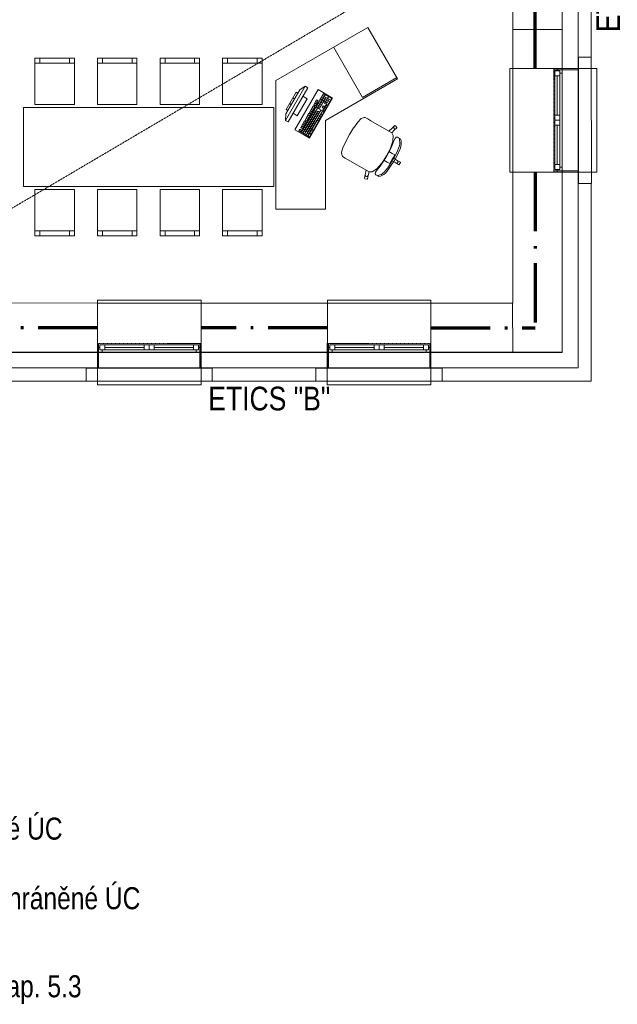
# Model space of a CAD drawing. Header units: millimetres. Extents: x -21032 to 287, y -6254 to 19135.
# Tile 6 of 12: x -5819 to 237, y -6254 to 3720. Entities that reach past the tile are written whole.
import ezdxf
from ezdxf.enums import TextEntityAlignment as Align

# ---------------------------------------------------------------- set-up
doc = ezdxf.new("R2010")
doc.units = ezdxf.units.MM
doc.header["$MEASUREMENT"] = 0
doc.set_wipeout_variables(frame=1)
for name, pattern in [('ACAD_ISO10W100', [18.5, 12, -3, 0.5, -3]), ('Wipeout_Contour', [1000, 0, -1000]), ('Čerchovaná M', [4.5, 2.5, -0.85, 0.3, -0.85]), ('Čerchovaná S', [3.5, 1.5, -0.85, 0.3, -0.85]), ('Čárkovaná M', [4.5, 2.5, -2])]:
    doc.linetypes.add(name, pattern=pattern)
for name, color, linetype, lineweight in [('7._2.NP (2)_2_2D prvky - obecné', 252, 'Continuous', 0), ('7._2.NP (2)_2_Konstrukce - nosné', 252, 'Continuous', 0), ('7._2.NP (2)_2_Nové_3D prvky fasada nove', 252, 'Continuous', 0), ('7._2.NP (2)_2_Nové_Interiér - nábytek', 252, 'Continuous', 0), ('7._2.NP (2)_2_Nové_Konstrukce - nosné', 252, 'Continuous', 0), ('7._2.NP (2)_2_Nové_Otvory – Okna', 252, 'Continuous', 0), ('7._2.NP (2)_2_Nové_Výplně - Povrchové', 252, 'Continuous', 0), ('7._2.NP (2)_2_Nové_VÝTAH VAR 1', 252, 'Continuous', 0), ('Pož_text', 1, 'Continuous', 35), ('Pož_úseky', 5, 'ACAD_ISO10W100', 70)]:
    doc.layers.add(name, color=color, linetype=linetype, lineweight=lineweight)
doc.styles.add('PBŘ popis', font='arial.ttf', dxfattribs={"width": 0.8})

msp = doc.modelspace()

# ---------------------------------------------------------------- linework, layer by layer
at = {"layer": '7._2.NP (2)_2_2D prvky - obecné', "linetype": 'Continuous'}
msp.add_line((-826.7, 849.7), (-821.9, 351.5), dxfattribs=at)
at = {"layer": '7._2.NP (2)_2_Konstrukce - nosné', "linetype": 'Continuous'}
for p, q in [((-521.7, 3619), (-821.7, 3619)), ((-471.7, 3619), (-521.7, 3619)), ((-321.7, 3619), (-471.7, 3619)), ((-371.7, 3226.7), (-821.7, 3226.7)), ((-321.7, 3226.7), (-371.7, 3226.7)), ((-371.7, 2176.7), (-821.7, 2176.7)), ((-321.7, 2176.7), (-371.7, 2176.7)), ((-5031.6, 399.8), (-5031.6, 849.8)), ((-2701.6, 399.8), (-2701.6, 849.8)), ((-5031.6, 349.8), (-5031.6, 399.8)), ((-2701.6, 349.8), (-2701.6, 399.8))]:
    msp.add_line(p, q, dxfattribs=at)
at = {"layer": '7._2.NP (2)_2_Konstrukce - nosné', "linetype": 'Continuous', "flags": 128}
for points in [[(-821.7, 3619), (-821.7, 3226.7)], [(-321.7, 3226.7), (-321.7, 3619)], [(-821.7, 2176.7), (-821.7, 849.7)], [(-321.7, 849.7), (-321.7, 2176.7)], [(-5031.6, 849.8), (-5981.8, 849.9)], [(-2701.6, 849.8), (-3981.6, 849.8)], [(-821.7, 849.7), (-1651.6, 849.7)], [(-321.7, 349.7), (-321.7, 849.7)], [(-5981.9, 349.9), (-5031.6, 349.8)], [(-3981.6, 349.8), (-2701.6, 349.8)], [(-1651.6, 349.7), (-321.7, 349.7)]]:
    msp.add_lwpolyline(points, dxfattribs=at)
at = {"layer": '7._2.NP (2)_2_Nové_3D prvky fasada nove', "linetype": 'Continuous'}
for p, q in [((-406.9, 3225), (-406.9, 3212.3)), ((-406.3, 2187.7), (-406.3, 2175)), ((-5018.9, 439), (-5031.6, 439)), ((-3981.6, 439), (-3994.3, 439)), ((-2688.9, 439), (-2701.6, 439)), ((-1651.6, 439), (-1664.3, 439))]:
    msp.add_line(p, q, dxfattribs=at)
at = {"layer": '7._2.NP (2)_2_Nové_3D prvky fasada nove', "linetype": 'Continuous', "flags": 128}
for points in [[(-821.7, 4669), (-821.7, 3619)], [(-321.7, 3619), (-321.7, 4669)], [(-3981.6, 349.8), (-3981.6, 849.8)], [(-1651.6, 349.7), (-1651.6, 849.7)]]:
    msp.add_lwpolyline(points, dxfattribs=at)
at = {"layer": '7._2.NP (2)_2_Nové_3D prvky fasada nove', "linetype": 'Čerchovaná M', "flags": 128}
for points in [[(-406.3, 2175), (-406.9, 3225)], [(-406.9, 3212.3), (-406.9, 3225)], [(-406.3, 2187.7), (-406.3, 2175)], [(-5018.9, 439), (-5031.6, 439)], [(-5031.6, 439), (-3981.6, 439)], [(-3994.3, 439), (-3981.6, 439)], [(-2688.9, 439), (-2701.6, 439)], [(-2701.6, 439), (-1651.6, 439)], [(-1664.3, 439), (-1651.6, 439)]]:
    msp.add_lwpolyline(points, dxfattribs=at)
at = {"layer": '7._2.NP (2)_2_Nové_Interiér - nábytek', "linetype": 'Continuous'}
for p, q in [((-2344.9, 2932.8), (-2637.4, 3439.5)), ((-5614.3, 3279.7), (-5614.3, 3329.7)), ((-5314.3, 3279.7), (-5314.3, 3329.7)), ((-4980.3, 3279.7), (-4980.3, 3329.7)), ((-4680.3, 3279.7), (-4680.3, 3329.7)), ((-4346.3, 3279.7), (-4346.3, 3329.7)), ((-4046.3, 3279.7), (-4046.3, 3329.7)), ((-3712.3, 3279.7), (-3712.3, 3329.7)), ((-3412.3, 3279.7), (-3412.3, 3329.7)), ((-5664.3, 3279.7), (-5264.3, 3279.7)), ((-5030.3, 3279.7), (-4630.3, 3279.7)), ((-4396.3, 3279.7), (-3996.3, 3279.7)), ((-3762.3, 3279.7), (-3362.3, 3279.7)), ((-1998.5, 3132.8), (-2344.9, 2932.8)), ((-2925.1, 3046), (-3125.1, 2699.6)), ((-3121, 2766.6), (-2981, 3009.1)), ((-3099.1, 2684.6), (-2899.1, 3031)), ((-2925.1, 3046), (-2981, 3009.1)), ((-2899.1, 3031), (-2925.1, 3046)), ((-3018.4, 2984.4), (-3118.4, 2811.2)), ((-3101, 2801.2), (-3001, 2974.4)), ((-3034.4, 2916.7), (-3051.7, 2926.7)), ((-2949.1, 2944.4), (-3049.1, 2771.2)), ((-3001, 2974.4), (-3018.4, 2984.4)), ((-3005.8, 2746.2), (-2905.8, 2919.4)), ((-2905.8, 2919.4), (-2949.1, 2944.4)), ((-2810.1, 2907), (-2839.5, 2856.1)), ((-2822.7, 2846.4), (-2793.3, 2897.3)), ((-2784.9, 2892.5), (-2814.3, 2841.6)), ((-2793.3, 2897.3), (-2810.1, 2907)), ((-2751.3, 2873.1), (-2784.9, 2892.5)), ((-2740.8, 2968.8), (-2780, 2900.9)), ((-2780, 2900.9), (-2696, 2852.4)), ((-2703, 2879.1), (-2770.2, 2917.9)), ((-2763.2, 2891.2), (-2724, 2959.1)), ((-2676.4, 2886.4), (-2760.4, 2934.8)), ((-2666.6, 2903.3), (-2750.6, 2951.8)), ((-2746.4, 2881.5), (-2717, 2932.4)), ((-2656.8, 2920.3), (-2740.8, 2968.8)), ((-2729.6, 2871.8), (-2690.4, 2939.7)), ((-2712.8, 2862.1), (-2683.4, 2913)), ((-2696, 2852.4), (-2656.8, 2920.3)), ((-3118.4, 2811.2), (-3101, 2801.2)), ((-3067.7, 2859), (-3085, 2869)), ((-2819.2, 2833.1), (-2966, 2578.7)), ((-2949.2, 2569), (-2802.4, 2823.4)), ((-2915.6, 2549.6), (-2768.8, 2804)), ((-2898.8, 2539.9), (-2752, 2794.3)), ((-2844.3, 2847.6), (-2883.5, 2779.8)), ((-2856.9, 2787.1), (-2873.7, 2796.8)), ((-2866.7, 2770.1), (-2827.6, 2837.9)), ((-2847.1, 2804), (-2863.9, 2813.7)), ((-2837.3, 2821), (-2854.1, 2830.7)), ((-2827.6, 2837.9), (-2844.3, 2847.6)), ((-2839.5, 2856.1), (-2822.7, 2846.4)), ((-2821.9, 2789.5), (-2838.7, 2799.2)), ((-2812.9, 2863.4), (-2829.7, 2873.1)), ((-2803.1, 2880.3), (-2819.9, 2890)), ((-2735.2, 2784.6), (-2819.2, 2833.1)), ((-2800.2, 2788.3), (-2817, 2798)), ((-2814.3, 2841.6), (-2780.7, 2822.2)), ((-2770.9, 2839.1), (-2804.5, 2858.5)), ((-2797.5, 2831.9), (-2768.1, 2882.8)), ((-2761.1, 2856.1), (-2794.7, 2875.5)), ((-2780.7, 2822.2), (-2751.3, 2873.1)), ((-2744.3, 2846.4), (-2754.1, 2829.4)), ((-2754.1, 2829.4), (-2737.3, 2819.7)), ((-2737.3, 2819.7), (-2747.1, 2802.8)), ((-2747.1, 2802.8), (-2730.3, 2793.1)), ((-2727.5, 2836.7), (-2744.3, 2846.4)), ((-2737.3, 2819.7), (-2727.5, 2836.7)), ((-2720.5, 2810), (-2737.3, 2819.7)), ((-2730.3, 2793.1), (-2700.9, 2844)), ((-2717.7, 2853.7), (-2727.5, 2836.7)), ((-2710.7, 2827), (-2727.5, 2836.7)), ((-2700.9, 2844), (-2717.7, 2853.7)), ((-3125.1, 2699.6), (-3121, 2766.6)), ((-3125.1, 2699.6), (-3099.1, 2684.6)), ((-3049.1, 2771.2), (-3005.8, 2746.2)), ((-2932.5, 2695), (-2971.6, 2627.2)), ((-2915.7, 2685.3), (-2932.5, 2695)), ((-2932.4, 2559.3), (-2797.8, 2792.5)), ((-2888.4, 2771.3), (-2927.6, 2703.5)), ((-2927.6, 2703.5), (-2910.8, 2693.8)), ((-2901, 2710.7), (-2917.8, 2720.4)), ((-2910.8, 2693.8), (-2871.6, 2761.6)), ((-2891.2, 2727.7), (-2908, 2737.4)), ((-2881.4, 2744.7), (-2898.2, 2754.4)), ((-2880.7, 2687.7), (-2897.5, 2697.4)), ((-2871.6, 2761.6), (-2888.4, 2771.3)), ((-2870.9, 2704.7), (-2887.7, 2714.4)), ((-2883.5, 2779.8), (-2866.7, 2770.1)), ((-2882, 2530.2), (-2735.2, 2784.6)), ((-2861.1, 2721.6), (-2877.9, 2731.3)), ((-2859, 2686.5), (-2875.8, 2696.2)), ((-2851.3, 2738.6), (-2868.1, 2748.3)), ((-2849.2, 2703.5), (-2866, 2713.2)), ((-2841.5, 2755.6), (-2858.3, 2765.3)), ((-2839.4, 2720.4), (-2856.2, 2730.1)), ((-2831.7, 2772.5), (-2848.5, 2782.2)), ((-2830, 2698), (-2846.8, 2707.7)), ((-2829.6, 2737.4), (-2846.4, 2747.1)), ((-2820.2, 2715), (-2837, 2724.7)), ((-2819.8, 2754.3), (-2836.6, 2764)), ((-2810.4, 2731.9), (-2827.2, 2741.6)), ((-2810, 2771.3), (-2826.8, 2781)), ((-2808.3, 2696.8), (-2825.1, 2706.5)), ((-2800.6, 2748.9), (-2817.4, 2758.6)), ((-2798.5, 2713.7), (-2815.3, 2723.4)), ((-2790.8, 2765.8), (-2807.6, 2775.5)), ((-2789, 2691.3), (-2805.8, 2701)), ((-2788.7, 2730.7), (-2805.5, 2740.4)), ((-2781, 2782.8), (-2797.8, 2792.5)), ((-2778.9, 2747.7), (-2795.7, 2757.4)), ((-2776.8, 2712.5), (-2793.6, 2722.2)), ((-2764.5, 2733.7), (-2781.3, 2743.4)), ((-2752.3, 2754.9), (-2769.1, 2764.6)), ((-2394.1, 2681.6), (-2361.9, 2716)), ((-2361.9, 2716), (-2360, 2717.4)), ((-2360, 2717.4), (-2328.3, 2730)), ((-2328.3, 2730), (-2318.6, 2729.7)), ((-2318.6, 2729.7), (-2291.7, 2714.2)), ((-2291.7, 2714.2), (-2260.5, 2696.1)), ((-2260.5, 2696.1), (-2079.4, 2591.6)), ((-2981.4, 2610.2), (-2991.2, 2593.2)), ((-2991.2, 2593.2), (-2974.4, 2583.5)), ((-2964.6, 2600.5), (-2981.4, 2610.2)), ((-2974.4, 2583.5), (-2964.6, 2600.5)), ((-2971.6, 2627.2), (-2954.8, 2617.5)), ((-2945.1, 2634.4), (-2961.8, 2644.1)), ((-2939.4, 2586), (-2956.2, 2595.7)), ((-2954.8, 2617.5), (-2915.7, 2685.3)), ((-2935.3, 2651.4), (-2952.1, 2661.1)), ((-2929.6, 2602.9), (-2946.4, 2612.6)), ((-2925.5, 2668.3), (-2942.3, 2678)), ((-2919.9, 2619.9), (-2936.7, 2629.6)), ((-2917.7, 2584.7), (-2934.5, 2594.4)), ((-2910.1, 2636.8), (-2926.9, 2646.5)), ((-2908, 2601.7), (-2924.8, 2611.4)), ((-2900.3, 2653.8), (-2917.1, 2663.5)), ((-2898.2, 2618.7), (-2915, 2628.4)), ((-2890.5, 2670.8), (-2907.3, 2680.5)), ((-2888.7, 2596.2), (-2905.5, 2605.9)), ((-2888.4, 2635.6), (-2905.2, 2645.3)), ((-2878.9, 2613.2), (-2895.7, 2622.9)), ((-2878.6, 2652.6), (-2895.4, 2662.3)), ((-2869.1, 2630.2), (-2885.9, 2639.9)), ((-2868.8, 2669.5), (-2885.6, 2679.2)), ((-2867, 2595), (-2883.8, 2604.7)), ((-2859.3, 2647.1), (-2876.1, 2656.8)), ((-2857.2, 2612), (-2874, 2621.7)), ((-2849.5, 2664.1), (-2866.3, 2673.8)), ((-2847.4, 2628.9), (-2864.2, 2638.6)), ((-2842.9, 2598.1), (-2859.7, 2607.7)), ((-2839.8, 2681), (-2856.6, 2690.7)), ((-2837.6, 2645.9), (-2854.4, 2655.6)), ((-2827.9, 2662.9), (-2844.7, 2672.6)), ((-2818.1, 2679.8), (-2834.9, 2689.5)), ((-2477.4, 2556.6), (-2435.3, 2624.7)), ((-2435.3, 2624.7), (-2434.6, 2625.6)), ((-2434.6, 2625.6), (-2394.1, 2681.6)), ((-2079.4, 2591.6), (-2044.1, 2621.3)), ((-2024.1, 2599), (-2049.6, 2574.2)), ((-2044.1, 2621.3), (-2016.5, 2646.3)), ((-2044.1, 2621.3), (-2039.1, 2624.3)), ((-2039.1, 2624.3), (-2033.3, 2625.2)), ((-2033.3, 2625.2), (-2027.6, 2623.8)), ((-2027.6, 2623.8), (-2022.9, 2620.3)), ((-1996.5, 2624), (-2024.1, 2599)), ((-2020.6, 2603.7), (-2024.1, 2599)), ((-2022.9, 2620.3), (-2020, 2615.2)), ((-2019.1, 2609.4), (-2020.6, 2603.7)), ((-2020, 2615.2), (-2019.1, 2609.4)), ((-2016.5, 2646.3), (-2012.3, 2646.1)), ((-2012.3, 2646.1), (-1996.3, 2628.2)), ((-1996.3, 2628.2), (-1996.5, 2624)), ((-2966, 2578.7), (-2882, 2530.2)), ((-2898.5, 2579.3), (-2915.3, 2589)), ((-2886.6, 2561.1), (-2903.4, 2570.8)), ((-2876.8, 2578.1), (-2893.6, 2587.8)), ((-2864.9, 2559.9), (-2881.7, 2569.6)), ((-2853.9, 2579), (-2870.7, 2588.7)), ((-2477.4, 2556.6), (-2515.3, 2486.1)), ((-2049.6, 2574.2), (-2079.4, 2591.6)), ((-2049.7, 2574.4), (-2049.6, 2574.2)), ((-2049.6, 2574.2), (-2034.1, 2545.3)), ((-2034.1, 2545.3), (-2038.4, 2490.4)), ((-2027.1, 2491.3), (-2014.9, 2517.6)), ((-2014.9, 2517.6), (-2003.6, 2531)), ((-2003.6, 2531), (-1990.3, 2531)), ((-1990.3, 2531), (-1960.7, 2510.1)), ((-1971.4, 2512.8), (-1971.8, 2517.3)), ((-1970, 2504.8), (-1971.4, 2512.8)), ((-1969.2, 2493.9), (-1970, 2504.8)), ((-1966.4, 2478.7), (-1969.2, 2493.9)), ((-1960.7, 2510.1), (-1954.5, 2494.4)), ((-1954.5, 2494.4), (-1952.7, 2457.5)), ((-2543.9, 2422), (-2557.6, 2376.9)), ((-2515.7, 2485.1), (-2543.9, 2422)), ((-2515.3, 2486.1), (-2515.7, 2485.1)), ((-2100.3, 2338.9), (-2066.1, 2402.7)), ((-2061.8, 2418), (-2078.5, 2384.4)), ((-2066.1, 2402.7), (-2044.7, 2449.1)), ((-2038.4, 2490.4), (-2061.8, 2418)), ((-2044.7, 2449.1), (-2027.1, 2491.3)), ((-1965.1, 2411.8), (-1995.7, 2344.9)), ((-1991.5, 2389.9), (-1979.7, 2417.7)), ((-1979.7, 2417.7), (-1971, 2442.7)), ((-1971, 2442.7), (-1966.3, 2463.4)), ((-1966.3, 2463.4), (-1966.4, 2478.7)), ((-1956.4, 2436.6), (-1965.1, 2411.8)), ((-1952.7, 2457.5), (-1956.4, 2436.6)), ((-2557.6, 2376.9), (-2557.9, 2374.6)), ((-2557.9, 2374.6), (-2553, 2340.8)), ((-2553, 2340.8), (-2547.8, 2332.6)), ((-2547.8, 2332.6), (-2521, 2317)), ((-2521, 2317), (-2489.7, 2299)), ((-2489.7, 2299), (-2308.6, 2194.5)), ((-2149.6, 2266), (-2128.8, 2297.3)), ((-2100.3, 2338.9), (-2138.4, 2277.5)), ((-2128.8, 2297.3), (-2100.8, 2339.2)), ((-2128.8, 2297.3), (-2095.3, 2277.9)), ((-2078.5, 2384.4), (-2100.8, 2339.2)), ((-2078.5, 2384.4), (-2044.9, 2365.1)), ((-2036.9, 2302.3), (-2053.7, 2274.2)), ((-2053.2, 2245.3), (-2022.6, 2294)), ((-2052.6, 2291.9), (-2044.2, 2306.5)), ((-2044.9, 2365.1), (-2019, 2350.1)), ((-2035.7, 2321.2), (-2044.2, 2306.5)), ((-2036.9, 2302.3), (-2021, 2330.9)), ((-2019, 2350.1), (-2035.7, 2321.2)), ((-2035.7, 2321.2), (-1993.5, 2294.7)), ((-1995.7, 2344.9), (-2022.6, 2294)), ((-2021, 2330.9), (-2005.6, 2360.5)), ((-2005.6, 2360.5), (-1991.5, 2389.9)), ((-1993.5, 2294.7), (-1989.1, 2290.8)), ((-1993.5, 2294.7), (-1961.5, 2276.2)), ((-2308.6, 2194.5), (-2316.7, 2149.1)), ((-2278.7, 2177.3), (-2308.6, 2194.5)), ((-2245.9, 2178.4), (-2200.5, 2209.6)), ((-2195.6, 2199.4), (-2212.3, 2175.6)), ((-2200.5, 2209.6), (-2149.6, 2266)), ((-2167.9, 2235.7), (-2195.6, 2199.4)), ((-2138.4, 2277.5), (-2167.9, 2235.7)), ((-2108.3, 2195.1), (-2125.5, 2175.1)), ((-2090.1, 2219.2), (-2108.3, 2195.1)), ((-2095.8, 2185.4), (-2053.2, 2245.3)), ((-2095.3, 2277.9), (-2069.3, 2262.9)), ((-2071.6, 2246.1), (-2090.1, 2219.2)), ((-2053.7, 2274.2), (-2071.6, 2246.1)), ((-2069.3, 2262.9), (-2052.6, 2291.9)), ((-2052.6, 2291.9), (-2008.6, 2268.5)), ((-2008.6, 2268.5), (-2003, 2266.7)), ((-2008.6, 2268.5), (-1976.6, 2250.1)), ((-2003, 2266.7), (-1997.2, 2267.1)), ((-1997.2, 2267.1), (-1991.9, 2269.7)), ((-1991.9, 2269.7), (-1988.1, 2274.1)), ((-1989.1, 2290.8), (-1986.5, 2285.5)), ((-1986.2, 2279.7), (-1988.1, 2274.1)), ((-1986.5, 2285.5), (-1986.2, 2279.7)), ((-1976.6, 2250.1), (-1972.5, 2251.2)), ((-1972.5, 2251.2), (-1966.5, 2261.6)), ((-1960.4, 2272.1), (-1966.5, 2261.6)), ((-1961.5, 2276.2), (-1960.4, 2272.1)), ((-2316.7, 2149.1), (-2324.6, 2112.7)), ((-2324.6, 2112.7), (-2322.3, 2109.1)), ((-2322.3, 2109.1), (-2298.8, 2104.2)), ((-2316.7, 2149.1), (-2316.8, 2143.2)), ((-2316.8, 2143.2), (-2314.7, 2137.7)), ((-2314.7, 2137.7), (-2310.6, 2133.5)), ((-2310.6, 2133.5), (-2305.3, 2131.2)), ((-2305.3, 2131.2), (-2299.4, 2131.2)), ((-2299.4, 2131.2), (-2294, 2133.4)), ((-2298.8, 2104.2), (-2295.3, 2106.5)), ((-2295.3, 2106.5), (-2287.4, 2142.9)), ((-2294, 2133.4), (-2289.8, 2137.5)), ((-2289.8, 2137.5), (-2287.4, 2142.9)), ((-2287.4, 2142.9), (-2278.7, 2177.3)), ((-2279, 2177.3), (-2278.7, 2177.3)), ((-2278.7, 2177.3), (-2245.9, 2178.4)), ((-2212.3, 2175.6), (-2218.3, 2159.2)), ((-2218.3, 2159.2), (-2211.7, 2147.6)), ((-2211.7, 2147.6), (-2178.8, 2132.4)), ((-2186.4, 2140.3), (-2190.5, 2138.4)), ((-2178.8, 2143.2), (-2186.4, 2140.3)), ((-2168.9, 2147.9), (-2178.8, 2143.2)), ((-2178.8, 2132.4), (-2162.1, 2134.9)), ((-2154.4, 2153), (-2168.9, 2147.9)), ((-2162.1, 2134.9), (-2129.2, 2151.8)), ((-2141.1, 2160.6), (-2154.4, 2153)), ((-2125.5, 2175.1), (-2141.1, 2160.6)), ((-2129.2, 2151.8), (-2112.9, 2165.4)), ((-2112.9, 2165.4), (-2095.8, 2185.4)), ((-5664.3, 1579.7), (-5264.3, 1579.7)), ((-5614.3, 1579.7), (-5614.3, 1529.7)), ((-5314.3, 1579.7), (-5314.3, 1529.7)), ((-5030.3, 1579.7), (-4630.3, 1579.7)), ((-4980.3, 1579.7), (-4980.3, 1529.7)), ((-4680.3, 1579.7), (-4680.3, 1529.7)), ((-4396.3, 1579.7), (-3996.3, 1579.7)), ((-4346.3, 1579.7), (-4346.3, 1529.7)), ((-4046.3, 1579.7), (-4046.3, 1529.7)), ((-3762.3, 1579.7), (-3362.3, 1579.7)), ((-3712.3, 1579.7), (-3712.3, 1529.7)), ((-3412.3, 1579.7), (-3412.3, 1529.7))]:
    msp.add_line(p, q, dxfattribs=at)
at = {"layer": '7._2.NP (2)_2_Nové_Interiér - nábytek', "linetype": 'Continuous', "flags": 128}
for points in [[(-3221.9, 3102), (-2291, 3639.5), (-1991, 3119.9), (-2721.9, 2697.8), (-2721.9, 1802), (-3221.9, 1802)], [(-5664.3, 2859.7), (-5264.3, 2859.7), (-5264.3, 3329.7), (-5664.3, 3329.7)], [(-5030.3, 2859.7), (-4630.3, 2859.7), (-4630.3, 3329.7), (-5030.3, 3329.7)], [(-4396.3, 2859.7), (-3996.3, 2859.7), (-3996.3, 3329.7), (-4396.3, 3329.7)], [(-3762.3, 2859.7), (-3362.3, 2859.7), (-3362.3, 3329.7), (-3762.3, 3329.7)], [(-3030, 2604.3), (-2882.7, 2519.3), (-2647.7, 2926.3), (-2795, 3011.3)], [(-5781.3, 2029.7), (-3245.3, 2029.7), (-3245.3, 2829.7), (-5781.3, 2829.7)], [(-5664.3, 1999.7), (-5264.3, 1999.7), (-5264.3, 1529.7), (-5664.3, 1529.7)], [(-5030.3, 1999.7), (-4630.3, 1999.7), (-4630.3, 1529.7), (-5030.3, 1529.7)], [(-4396.3, 1999.7), (-3996.3, 1999.7), (-3996.3, 1529.7), (-4396.3, 1529.7)], [(-3762.3, 1999.7), (-3362.3, 1999.7), (-3362.3, 1529.7), (-3762.3, 1529.7)]]:
    msp.add_lwpolyline(points, close=True, dxfattribs=at)
at = {"layer": '7._2.NP (2)_2_Nové_Konstrukce - nosné', "linetype": 'Continuous'}
for p, q in [((-5031.9, 441.6), (-5031.9, 351.6)), ((-3981.9, 441.6), (-3981.9, 351.6)), ((-2701.9, 441.5), (-2701.9, 351.5)), ((-1651.9, 441.5), (-1651.9, 351.5))]:
    msp.add_line(p, q, dxfattribs=at)
at = {"layer": '7._2.NP (2)_2_Nové_Konstrukce - nosné', "linetype": 'Continuous', "flags": 128}
for points in [[(-321.7, 5116.7), (-321.7, 3226.7)], [(-321.7, 2176.7), (-321.7, 351.5)], [(-5031.9, 351.6), (-5987.6, 351.6)], [(-2701.9, 351.5), (-3981.9, 351.6)], [(-321.7, 351.5), (-1651.9, 351.5)]]:
    msp.add_lwpolyline(points, dxfattribs=at)
at = {"layer": '7._2.NP (2)_2_Nové_Otvory – Okna', "linetype": 'Continuous'}
for p, q in [((-851.7, 2176.7), (-851.7, 3226.7)), ((-851.7, 3226.7), (-821.7, 3226.7)), ((-821.7, 2176.7), (-821.7, 3226.7)), ((-371.7, 3226.7), (-821.7, 3226.7)), ((-396.7, 3151.7), (-396.7, 3201.7)), ((-396.7, 3201.7), (-346.7, 3201.7)), ((-371.7, 3201.7), (-371.7, 3226.7)), ((-321.7, 3226.7), (-371.7, 3226.7)), ((-321.7, 3226.7), (-371.7, 3226.7)), ((-346.7, 3201.7), (-371.7, 3201.7)), ((-346.7, 3176.7), (-346.7, 3201.7)), ((-346.7, 3201.7), (-346.7, 3151.7)), ((-321.7, 2176.7), (-321.7, 3226.7)), ((-321.7, 3226.7), (-321.7, 3176.7)), ((-321.7, 3226.7), (-321.7, 2176.7)), ((28.3, 2176.7), (28.3, 3226.7)), ((-396.7, 2751.7), (-396.7, 3151.7)), ((-346.7, 3151.7), (-396.7, 3151.7)), ((-396.7, 2751.7), (-396.7, 3151.7)), ((-371.7, 2751.7), (-371.7, 3151.7)), ((-321.7, 3176.7), (-346.7, 3176.7)), ((-346.7, 3151.7), (-346.7, 2751.7)), ((-321.7, 3176.7), (-321.7, 2701.7)), ((-396.7, 2701.7), (-396.7, 2751.7)), ((-396.7, 2751.7), (-346.7, 2751.7)), ((-396.7, 2651.7), (-396.7, 2701.7)), ((-396.7, 2701.7), (-346.7, 2701.7)), ((-346.7, 2701.7), (-396.7, 2701.7)), ((-346.7, 2751.7), (-346.7, 2701.7)), ((-346.7, 2701.7), (-346.7, 2651.7)), ((-321.7, 2701.7), (-321.7, 2226.7)), ((-396.7, 2251.7), (-396.7, 2651.7)), ((-346.7, 2651.7), (-396.7, 2651.7)), ((-396.7, 2251.7), (-396.7, 2651.7)), ((-371.7, 2251.7), (-371.7, 2651.7)), ((-346.7, 2651.7), (-346.7, 2251.7)), ((-396.7, 2201.7), (-396.7, 2251.7)), ((-396.7, 2251.7), (-346.7, 2251.7)), ((-346.7, 2201.7), (-396.7, 2201.7)), ((-371.7, 2176.7), (-371.7, 2201.7)), ((-371.7, 2201.7), (-346.7, 2201.7)), ((-346.7, 2251.7), (-346.7, 2201.7)), ((-346.7, 2201.7), (-346.7, 2226.7)), ((-346.7, 2226.7), (-321.7, 2226.7)), ((-321.7, 2226.7), (-321.7, 2176.7)), ((-821.7, 2176.7), (-851.7, 2176.7)), ((-371.7, 2176.7), (-821.7, 2176.7)), ((-321.7, 2176.7), (-371.7, 2176.7)), ((-321.7, 2176.7), (-371.7, 2176.7)), ((-3981.6, 879.8), (-5031.6, 879.8)), ((-5031.6, 879.8), (-5031.6, 849.8)), ((-3981.6, 849.8), (-5031.6, 849.8)), ((-5031.6, 399.8), (-5031.6, 849.8)), ((-3981.6, 849.8), (-3981.6, 879.8)), ((-3981.6, 399.8), (-3981.6, 849.8)), ((-1651.6, 879.7), (-2701.6, 879.8)), ((-2701.6, 879.8), (-2701.6, 849.8)), ((-1651.6, 849.7), (-2701.6, 849.8)), ((-2701.6, 399.8), (-2701.6, 849.8)), ((-1651.6, 849.7), (-1651.6, 879.7)), ((-1651.6, 399.7), (-1651.6, 849.7)), ((-5031.9, 441.6), (-5031.9, 351.6)), ((-5006.6, 399.8), (-5031.6, 399.8)), ((-5031.6, 349.8), (-5031.6, 399.8)), ((-5031.6, 349.8), (-5031.6, 399.8)), ((-4956.6, 424.8), (-5006.6, 424.8)), ((-5006.6, 424.8), (-5006.6, 374.8)), ((-5006.6, 374.8), (-5006.6, 399.8)), ((-4556.6, 424.8), (-4956.6, 424.8)), ((-4956.6, 374.8), (-4956.6, 424.8)), ((-4556.6, 424.8), (-4956.6, 424.8)), ((-4556.6, 399.8), (-4956.6, 399.8)), ((-4506.6, 424.8), (-4556.6, 424.8)), ((-4556.6, 424.8), (-4556.6, 374.8)), ((-4456.6, 424.8), (-4506.6, 424.8)), ((-4506.6, 424.8), (-4506.6, 374.8)), ((-4506.6, 374.8), (-4506.6, 424.8)), ((-4056.6, 424.8), (-4456.6, 424.8)), ((-4456.6, 374.8), (-4456.6, 424.8)), ((-4056.6, 424.8), (-4456.6, 424.8)), ((-4056.6, 399.8), (-4456.6, 399.8)), ((-4006.6, 424.8), (-4056.6, 424.8)), ((-4056.6, 424.8), (-4056.6, 374.8)), ((-4006.6, 374.8), (-4006.6, 424.8)), ((-3981.6, 399.8), (-4006.6, 399.8)), ((-4006.6, 399.8), (-4006.6, 374.8)), ((-3981.9, 441.6), (-3981.9, 351.6)), ((-3981.6, 349.8), (-3981.6, 399.8)), ((-3981.6, 349.8), (-3981.6, 399.8)), ((-2701.9, 441.5), (-2701.9, 351.5)), ((-2676.6, 399.8), (-2701.6, 399.8)), ((-2701.6, 349.8), (-2701.6, 399.8)), ((-2701.6, 349.8), (-2701.6, 399.8)), ((-2626.6, 424.8), (-2676.6, 424.8)), ((-2676.6, 424.8), (-2676.6, 374.8)), ((-2676.6, 374.8), (-2676.6, 399.8)), ((-2226.6, 424.8), (-2626.6, 424.8)), ((-2626.6, 374.8), (-2626.6, 424.8)), ((-2226.6, 424.8), (-2626.6, 424.8)), ((-2226.6, 399.8), (-2626.6, 399.8)), ((-2176.6, 424.8), (-2226.6, 424.8)), ((-2226.6, 424.8), (-2226.6, 374.8)), ((-2126.6, 424.8), (-2176.6, 424.8)), ((-2176.6, 424.8), (-2176.6, 374.8)), ((-2176.6, 374.8), (-2176.6, 424.8)), ((-1726.6, 424.7), (-2126.6, 424.8)), ((-2126.6, 374.8), (-2126.6, 424.8)), ((-1726.6, 424.7), (-2126.6, 424.8)), ((-1726.6, 399.7), (-2126.6, 399.8)), ((-1676.6, 424.7), (-1726.6, 424.7)), ((-1726.6, 424.7), (-1726.6, 374.7)), ((-1676.6, 374.7), (-1676.6, 424.7)), ((-1651.6, 399.7), (-1676.6, 399.7)), ((-1676.6, 399.7), (-1676.6, 374.7)), ((-1651.9, 441.5), (-1651.9, 351.5)), ((-1651.6, 349.7), (-1651.6, 399.7)), ((-1651.6, 349.7), (-1651.6, 399.7)), ((-3981.9, 351.6), (-5031.9, 351.6)), ((-3981.6, 349.8), (-5031.6, 349.8)), ((-5031.6, 349.8), (-4981.6, 349.8)), ((-4981.6, 374.8), (-5006.6, 374.8)), ((-5006.6, 374.8), (-4956.6, 374.8)), ((-4981.6, 349.8), (-4981.6, 374.8)), ((-4981.6, 349.8), (-4506.6, 349.8)), ((-4956.6, 374.8), (-4556.6, 374.8)), ((-4556.6, 374.8), (-4506.6, 374.8)), ((-4506.6, 374.8), (-4456.6, 374.8)), ((-4506.6, 349.8), (-4031.6, 349.8)), ((-4456.6, 374.8), (-4056.6, 374.8)), ((-4056.6, 374.8), (-4006.6, 374.8)), ((-4006.6, 374.8), (-4031.6, 374.8)), ((-4031.6, 374.8), (-4031.6, 349.8)), ((-4031.6, 349.8), (-3981.6, 349.8)), ((-1651.9, 351.5), (-2701.9, 351.5)), ((-1651.6, 349.7), (-2701.6, 349.8)), ((-2701.6, 349.8), (-2651.6, 349.8)), ((-2651.6, 374.8), (-2676.6, 374.8)), ((-2676.6, 374.8), (-2626.6, 374.8)), ((-2651.6, 349.8), (-2651.6, 374.8)), ((-2651.6, 349.8), (-2176.6, 349.8)), ((-2626.6, 374.8), (-2226.6, 374.8)), ((-2226.6, 374.8), (-2176.6, 374.8)), ((-2176.6, 374.8), (-2126.6, 374.8)), ((-2176.6, 349.8), (-1701.6, 349.7)), ((-2126.6, 374.8), (-1726.6, 374.7)), ((-1726.6, 374.7), (-1676.6, 374.7)), ((-1676.6, 374.7), (-1701.6, 374.7)), ((-1701.6, 374.7), (-1701.6, 349.7)), ((-1701.6, 349.7), (-1651.6, 349.7))]:
    msp.add_line(p, q, dxfattribs=at)
at = {"layer": '7._2.NP (2)_2_Nové_VÝTAH VAR 1', "linetype": 'Čárkovaná M'}
msp.add_line((-7526.5, 849.7), (-821.7, 4800.2), dxfattribs=at)
at = {"layer": 'Pož_úseky', "ltscale": 50}
for p, q in [((-596.7, 3226.7), (-596.7, 5116.7)), ((-596.7, 2176.7), (-596.7, 599.7)), ((-5031.6, 599.8), (-5981.8, 599.9)), ((-2701.6, 599.8), (-3981.6, 599.8)), ((-1651.6, 599.7), (-596.7, 599.7))]:
    msp.add_line(p, q, dxfattribs=at)

# ---------------------------------------------------------------- texts
at = {"layer": 'Pož_text', "ltscale": 75, "style": 'PBŘ popis', "width": 0.8}
for s, p in [('Směr úniku a počet osob na nechráněné ÚC', (-10296.5, -4585.8)), ('Směr úniku a počet osob na částečně chráněné ÚC', (-10296.5, -5290.7)), ('Dveře s panikovým kováním, viz PBŘ kap. 5.3', (-10296.5, -6182.8))]:
    msp.add_text(s, height=222.75, dxfattribs=at).set_placement(p)

# ---------------------------------------------------------------- wipeouts: each hides what was drawn before it
at = {"linetype": 'Wipeout_Contour', "ltscale": 510.976662}
msp.add_wipeout([(-161.7, 191.6), (-28.9, 58.8), (-28.9, 191.6)], dxfattribs=at).dxf.layer = '7._2.NP (2)_2_Nové_Výplně - Povrchové'

# ---------------------------------------------------------------- next in the draw order: wipeouts: each hides what was drawn before it
at = {"linetype": 'Wipeout_Contour', "ltscale": 41716.177085}
msp.add_wipeout([(-161.7, 191.6), (-20644.7, 189.7), (-20647.1, 56.9), (-161.7, 58.8)], dxfattribs=at).dxf.layer = '7._2.NP (2)_2_Nové_Výplně - Povrchové'

# ---------------------------------------------------------------- next in the draw order: linework, layer by layer
at = {"layer": '7._2.NP (2)_2_Nové_3D prvky fasada nove', "linetype": 'Continuous'}
for p, q in [((-5031.6, 439), (-5031.6, 189.7)), ((-5018.9, 439), (-5018.9, 148.8)), ((-3994.3, 439), (-3994.3, 148.8)), ((-3981.6, 439), (-3981.6, 189.7)), ((-2701.6, 439), (-2701.6, 189.7)), ((-2688.9, 439), (-2688.9, 148.8)), ((-1664.3, 439), (-1664.3, 148.8)), ((-1651.6, 439), (-1651.6, 189.7)), ((-5145.9, 189.7), (-5145.9, 146.6)), ((-5031.6, 189.7), (-5145.9, 189.7)), ((-5139.4, 146.6), (-5145.9, 146.6)), ((-5139.4, 146.6), (-5136, 136.4)), ((-5136, 136.4), (-5127.3, 130)), ((-5116.5, 130), (-5127.3, 130)), ((-5107.8, 136.4), (-5116.5, 130)), ((-5104.4, 146.6), (-5107.8, 136.4)), ((-5079.5, 146.6), (-5104.4, 146.6)), ((-5079.5, 158), (-5079.5, 146.6)), ((-5031.6, 158), (-5079.5, 158)), ((-5031.6, 158), (-5031.6, 148.8)), ((-5018.9, 148.8), (-5031.6, 148.8)), ((-3981.6, 148.8), (-3994.3, 148.8)), ((-3867.3, 189.7), (-3981.6, 189.7)), ((-3981.6, 158), (-3981.6, 148.8)), ((-3933.8, 158), (-3981.6, 158)), ((-3933.8, 158), (-3933.8, 146.6)), ((-3908.8, 146.6), (-3933.8, 146.6)), ((-3908.8, 146.6), (-3905.5, 136.4)), ((-3905.5, 136.4), (-3896.7, 130)), ((-3885.9, 130), (-3896.7, 130)), ((-3877.2, 136.4), (-3885.9, 130)), ((-3873.9, 146.6), (-3877.2, 136.4)), ((-3867.3, 146.6), (-3873.9, 146.6)), ((-3867.3, 189.7), (-3867.3, 146.6)), ((-2815.9, 189.7), (-2815.9, 146.6)), ((-2701.6, 189.7), (-2815.9, 189.7)), ((-2809.4, 146.6), (-2815.9, 146.6)), ((-2809.4, 146.6), (-2806, 136.4)), ((-2806, 136.4), (-2797.3, 130)), ((-2786.5, 130), (-2797.3, 130)), ((-2777.8, 136.4), (-2786.5, 130)), ((-2774.4, 146.6), (-2777.8, 136.4)), ((-2749.5, 146.6), (-2774.4, 146.6)), ((-2749.5, 158), (-2749.5, 146.6)), ((-2701.6, 158), (-2749.5, 158)), ((-2701.6, 158), (-2701.6, 148.8)), ((-2688.9, 148.8), (-2701.6, 148.8)), ((-1651.6, 148.8), (-1664.3, 148.8)), ((-1537.3, 189.7), (-1651.6, 189.7)), ((-1651.6, 158), (-1651.6, 148.8)), ((-1603.8, 158), (-1651.6, 158)), ((-1603.8, 158), (-1603.8, 146.6)), ((-1578.8, 146.6), (-1603.8, 146.6)), ((-1578.8, 146.6), (-1575.5, 136.4)), ((-1575.5, 136.4), (-1566.7, 130)), ((-1555.9, 130), (-1566.7, 130)), ((-1547.2, 136.4), (-1555.9, 130)), ((-1543.9, 146.6), (-1547.2, 136.4)), ((-1537.3, 146.6), (-1543.9, 146.6)), ((-1537.3, 189.7), (-1537.3, 146.6))]:
    msp.add_line(p, q, dxfattribs=at)
at = {"layer": '7._2.NP (2)_2_Nové_3D prvky fasada nove', "linetype": 'Čerchovaná M', "flags": 128}
for points in [[(-5031.6, 439), (-5031.6, 189.7)], [(-5031.6, 439), (-5031.6, 189.7)], [(-5018.9, 148.8), (-5018.9, 439)], [(-3994.3, 148.8), (-3994.3, 439)], [(-3981.6, 439), (-3981.6, 189.7)], [(-3981.6, 439), (-3981.6, 189.7)], [(-2701.6, 439), (-2701.6, 189.7)], [(-2701.6, 439), (-2701.6, 189.7)], [(-2688.9, 148.8), (-2688.9, 439)], [(-1664.3, 148.8), (-1664.3, 439)], [(-1651.6, 439), (-1651.6, 189.7)], [(-1651.6, 439), (-1651.6, 189.7)], [(-5145.9, 189.7), (-5145.9, 146.6)], [(-5031.6, 189.7), (-5145.9, 189.7)], [(-5145.9, 189.7), (-5145.9, 146.6)], [(-5145.9, 189.7), (-3867.3, 189.7)], [(-5145.9, 146.6), (-5139.4, 146.6)], [(-5145.9, 146.6), (-3867.3, 146.6)], [(-5139.4, 146.6), (-5136, 136.4)], [(-5139.4, 146.6), (-5136, 136.4)], [(-5136, 136.4), (-5127.3, 130)], [(-5136, 136.4), (-5127.3, 130)], [(-5127.3, 130), (-5116.5, 130)], [(-5127.3, 130), (-3885.9, 130)], [(-5116.5, 130), (-5107.8, 136.4)], [(-5107.8, 136.4), (-5104.4, 146.6)], [(-5104.4, 146.6), (-5079.5, 146.6)], [(-5079.5, 146.6), (-5079.5, 158)], [(-5079.5, 158), (-5031.6, 158)], [(-5031.6, 158), (-5031.6, 148.8)], [(-5031.6, 148.8), (-5018.9, 148.8)], [(-3981.6, 148.8), (-3994.3, 148.8)], [(-3981.6, 189.7), (-3867.3, 189.7)], [(-3981.6, 158), (-3981.6, 148.8)], [(-3933.8, 158), (-3981.6, 158)], [(-3933.8, 146.6), (-3933.8, 158)], [(-3908.8, 146.6), (-3933.8, 146.6)], [(-3905.5, 136.4), (-3908.8, 146.6)], [(-3896.7, 130), (-3905.5, 136.4)], [(-3885.9, 130), (-3896.7, 130)], [(-3877.2, 136.4), (-3885.9, 130)], [(-3877.2, 136.4), (-3885.9, 130)], [(-3873.9, 146.6), (-3877.2, 136.4)], [(-3873.9, 146.6), (-3877.2, 136.4)], [(-3867.3, 146.6), (-3873.9, 146.6)], [(-3867.3, 189.7), (-3867.3, 146.6)], [(-3867.3, 189.7), (-3867.3, 146.6)], [(-2815.9, 189.7), (-2815.9, 146.6)], [(-2701.6, 189.7), (-2815.9, 189.7)], [(-2815.9, 189.7), (-2815.9, 146.6)], [(-2815.9, 189.7), (-1537.3, 189.7)], [(-2815.9, 146.6), (-2809.4, 146.6)], [(-2815.9, 146.6), (-1537.3, 146.6)], [(-2809.4, 146.6), (-2806, 136.4)], [(-2809.4, 146.6), (-2806, 136.4)], [(-2806, 136.4), (-2797.3, 130)], [(-2806, 136.4), (-2797.3, 130)], [(-2797.3, 130), (-2786.5, 130)], [(-2797.3, 130), (-1555.9, 130)], [(-2786.5, 130), (-2777.8, 136.4)], [(-2777.8, 136.4), (-2774.4, 146.6)], [(-2774.4, 146.6), (-2749.5, 146.6)], [(-2749.5, 146.6), (-2749.5, 158)], [(-2749.5, 158), (-2701.6, 158)], [(-2701.6, 158), (-2701.6, 148.8)], [(-2701.6, 148.8), (-2688.9, 148.8)], [(-1651.6, 148.8), (-1664.3, 148.8)], [(-1651.6, 189.7), (-1537.3, 189.7)], [(-1651.6, 158), (-1651.6, 148.8)], [(-1603.8, 158), (-1651.6, 158)], [(-1603.8, 146.6), (-1603.8, 158)], [(-1578.8, 146.6), (-1603.8, 146.6)], [(-1575.5, 136.4), (-1578.8, 146.6)], [(-1566.7, 130), (-1575.5, 136.4)], [(-1555.9, 130), (-1566.7, 130)], [(-1547.2, 136.4), (-1555.9, 130)], [(-1547.2, 136.4), (-1555.9, 130)], [(-1543.9, 146.6), (-1547.2, 136.4)], [(-1543.9, 146.6), (-1547.2, 136.4)], [(-1537.3, 146.6), (-1543.9, 146.6)], [(-1537.3, 189.7), (-1537.3, 146.6)], [(-1537.3, 189.7), (-1537.3, 146.6)]]:
    msp.add_lwpolyline(points, dxfattribs=at)

# ---------------------------------------------------------------- next in the draw order: wipeouts: each hides what was drawn before it
at = {"linetype": 'Wipeout_Contour', "ltscale": 488.071352}
msp.add_wipeout([(-161.7, 58.8), (-28.9, 58.8), (-161.7, 191.6)], dxfattribs=at).dxf.layer = '7._2.NP (2)_2_Nové_Výplně - Povrchové'

# ---------------------------------------------------------------- next in the draw order: linework, layer by layer
at = {"layer": '7._2.NP (2)_2_Nové_Konstrukce - nosné', "linetype": 'Continuous', "flags": 128}
for points in [[(-161.7, 191.6), (-20644.7, 189.7)], [(-28.9, 58.8), (-28.9, 191.6)], [(-20779.9, 56.9), (-28.9, 58.8)]]:
    msp.add_lwpolyline(points, dxfattribs=at)

# ---------------------------------------------------------------- next in the draw order: wipeouts: each hides what was drawn before it
at = {"linetype": 'Wipeout_Contour', "ltscale": 36670.829541}
msp.add_wipeout([(-161.7, 18117.9), (-161.7, 191.6), (-28.9, 191.6), (-28.9, 18107.3)], dxfattribs=at).dxf.layer = '7._2.NP (2)_2_Nové_Výplně - Povrchové'
at = {"linetype": 'Wipeout_Contour', "ltscale": 18037.473478}
msp.add_wipeout([(-5146.9, 190.2), (-5146.9, 59.4), (-3867.4, 59), (-3867.3, 189.8)], dxfattribs=at).dxf.layer = '7._2.NP (2)_2_Nové_Výplně - Povrchové'
at = {"linetype": 'Wipeout_Contour', "ltscale": 8728.393126}
msp.add_wipeout([(-2816.9, 190.2), (-2816.9, 59.4), (-1537.4, 59), (-1537.3, 189.8)], dxfattribs=at).dxf.layer = '7._2.NP (2)_2_Nové_Výplně - Povrchové'

# ---------------------------------------------------------------- next in the draw order: linework, layer by layer
at = {"layer": '7._2.NP (2)_2_Nové_3D prvky fasada nove', "linetype": 'Continuous'}
for p, q in [((-114.6, 3339.5), (-157.7, 3339.4)), ((-157.7, 3339.4), (-157.7, 3225.2)), ((-114.6, 3339.5), (-114.6, 3332.9)), ((-114.6, 3332.9), (-104.4, 3329.6)), ((-104.3, 3301.3), (-114.6, 3298)), ((-114.6, 3298), (-114.6, 3273)), ((-104.4, 3329.6), (-98, 3320.9)), ((-98, 3310.1), (-104.3, 3301.3)), ((-98, 3320.9), (-98, 3310.1)), ((-157.7, 3225.2), (-406.9, 3225)), ((-116.7, 3212.5), (-406.9, 3212.3)), ((-126, 3273), (-125.9, 3225.2)), ((-114.6, 3273), (-126, 3273)), ((-116.7, 3225.2), (-125.9, 3225.2)), ((-116.7, 3225.2), (-116.7, 3212.5)), ((-116.1, 2187.9), (-406.3, 2187.7)), ((-157.1, 2175.2), (-406.3, 2175)), ((-157.1, 2175.2), (-157, 2060.9)), ((-125.3, 2175.2), (-125.3, 2127.3)), ((-116.1, 2175.2), (-125.3, 2175.2)), ((-113.9, 2127.3), (-125.3, 2127.3)), ((-116.1, 2187.9), (-116.1, 2175.2)), ((-113.9, 2127.3), (-113.9, 2102.4)), ((-113.9, 2102.4), (-103.6, 2099)), ((-103.6, 2099), (-97.3, 2090.3)), ((-113.9, 2060.9), (-157, 2060.9)), ((-103.6, 2070.8), (-113.9, 2067.4)), ((-113.9, 2067.4), (-113.9, 2060.9)), ((-97.3, 2079.5), (-103.6, 2070.8)), ((-97.3, 2090.3), (-97.3, 2079.5)), ((-5146.9, 190.2), (-3867.3, 189.8)), ((-5146.9, 59.4), (-5146.9, 190.2)), ((-3867.4, 59), (-3867.3, 189.8)), ((-2816.9, 190.2), (-1537.3, 189.8)), ((-2816.9, 59.4), (-2816.9, 190.2)), ((-1537.4, 59), (-1537.3, 189.8)), ((-5146.9, 59.4), (-3867.4, 59)), ((-2816.9, 59.4), (-1537.4, 59))]:
    msp.add_line(p, q, dxfattribs=at)
at = {"layer": '7._2.NP (2)_2_Nové_3D prvky fasada nove', "linetype": 'Čerchovaná S'}
for p, q in [((-5146.9, 190.1), (-3867.3, 189.7)), ((-2816.9, 190.1), (-1537.3, 189.7))]:
    msp.add_line(p, q, dxfattribs=at)
at = {"layer": '7._2.NP (2)_2_Nové_3D prvky fasada nove', "linetype": 'Čerchovaná M', "flags": 128}
for points in [[(-157.7, 3339.4), (-114.6, 3339.5)], [(-157.7, 3339.4), (-114.6, 3339.5)], [(-157, 2060.9), (-157.7, 3339.4)], [(-157.7, 3225.2), (-157.7, 3339.4)], [(-113.9, 2060.9), (-114.6, 3339.5)], [(-114.6, 3339.5), (-114.6, 3332.9)], [(-114.6, 3332.9), (-104.4, 3329.6)], [(-114.6, 3332.9), (-104.4, 3329.6)], [(-104.3, 3301.3), (-114.6, 3298)], [(-114.6, 3298), (-114.6, 3273)], [(-104.4, 3329.6), (-98, 3320.9)], [(-104.4, 3329.6), (-98, 3320.9)], [(-98, 3310.1), (-104.3, 3301.3)], [(-97.3, 2079.5), (-98, 3320.9)], [(-98, 3320.9), (-98, 3310.1)], [(-406.9, 3225), (-157.7, 3225.2)], [(-406.9, 3225), (-157.7, 3225.2)], [(-116.7, 3212.5), (-406.9, 3212.3)], [(-126, 3273), (-125.9, 3225.2)], [(-114.6, 3273), (-126, 3273)], [(-125.9, 3225.2), (-116.7, 3225.2)], [(-116.7, 3225.2), (-116.7, 3212.5)], [(-116.1, 2187.9), (-406.3, 2187.7)], [(-406.3, 2175), (-157.1, 2175.2)], [(-406.3, 2175), (-157.1, 2175.2)], [(-157.1, 2175.2), (-157, 2060.9)], [(-125.3, 2175.2), (-116.1, 2175.2)], [(-125.3, 2127.3), (-125.3, 2175.2)], [(-113.9, 2127.3), (-125.3, 2127.3)], [(-116.1, 2175.2), (-116.1, 2187.9)], [(-113.9, 2102.4), (-113.9, 2127.3)], [(-103.6, 2099), (-113.9, 2102.4)], [(-97.3, 2090.3), (-103.6, 2099)], [(-157, 2060.9), (-113.9, 2060.9)], [(-157, 2060.9), (-113.9, 2060.9)], [(-113.9, 2067.4), (-103.6, 2070.8)], [(-113.9, 2067.4), (-103.6, 2070.8)], [(-113.9, 2060.9), (-113.9, 2067.4)], [(-103.6, 2070.8), (-97.3, 2079.5)], [(-103.6, 2070.8), (-97.3, 2079.5)], [(-97.3, 2079.5), (-97.3, 2090.3)]]:
    msp.add_lwpolyline(points, dxfattribs=at)
at = {"layer": '7._2.NP (2)_2_Nové_Konstrukce - nosné', "linetype": 'Continuous'}
for p, q in [((-5031.9, 441.6), (-5031.9, 191.6)), ((-3981.9, 441.6), (-3981.9, 191.6)), ((-2701.9, 441.5), (-2701.9, 191.5)), ((-1651.9, 441.5), (-1651.9, 191.5))]:
    msp.add_line(p, q, dxfattribs=at)
at = {"layer": '7._2.NP (2)_2_Nové_Konstrukce - nosné', "linetype": 'Continuous', "flags": 128}
for points in [[(-28.9, 191.6), (-28.9, 18240.5)], [(-161.7, 18117.9), (-161.7, 191.6)], [(-5987.6, 191.6), (-5031.9, 191.6)], [(-3981.9, 191.6), (-2701.9, 191.5)], [(-1651.9, 191.5), (-170, 191.5)]]:
    msp.add_lwpolyline(points, dxfattribs=at)
at = {"layer": '7._2.NP (2)_2_Nové_Otvory – Okna', "linetype": 'Continuous'}
for p, q in [((-5031.9, 441.6), (-5031.9, 191.6)), ((-3981.9, 441.6), (-3981.9, 191.6)), ((-2701.9, 441.5), (-2701.9, 191.5)), ((-1651.9, 441.5), (-1651.9, 191.5)), ((-5031.7, 19.8), (-5031.6, 349.8)), ((-3981.6, 349.8), (-3981.7, 19.8)), ((-2701.7, 19.8), (-2701.6, 349.8)), ((-1651.6, 349.7), (-1651.7, 19.7)), ((-3981.9, 191.6), (-5031.9, 191.6)), ((-1651.9, 191.5), (-2701.9, 191.5)), ((-3981.7, 19.8), (-5031.7, 19.8)), ((-1651.7, 19.7), (-2701.7, 19.8))]:
    msp.add_line(p, q, dxfattribs=at)

# ---------------------------------------------------------------- next in the draw order: texts
at = {"layer": 'Pož_text', "ltscale": 75, "style": 'PBŘ popis', "width": 0.8}
msp.add_text('ETICS "B"', height=240.62, rotation=90, dxfattribs=at).set_placement((143.3, 4212.6), align=Align.MIDDLE)
msp.add_text('ETICS "B"', height=240.62, dxfattribs=at).set_placement((-3290.1, -117.9), align=Align.MIDDLE)

# ---------------------------------------------------------------- next in the draw order: wipeouts: each hides what was drawn before it
at = {"linetype": 'Wipeout_Contour', "ltscale": 10808.760469}
msp.add_wipeout([(-157.5, 2059.9), (-26.6, 2059.9), (-27, 3339.5), (-157.9, 3339.4)], dxfattribs=at).dxf.layer = '7._2.NP (2)_2_Nové_Výplně - Povrchové'

# ---------------------------------------------------------------- next in the draw order: linework, layer by layer
at = {"layer": '7._2.NP (2)_2_Nové_3D prvky fasada nove', "linetype": 'Continuous'}
for p, q in [((-27, 3339.5), (-157.9, 3339.4)), ((-157.5, 2059.9), (-157.9, 3339.4)), ((-26.6, 2059.9), (-27, 3339.5)), ((-26.6, 2059.9), (-157.5, 2059.9))]:
    msp.add_line(p, q, dxfattribs=at)
at = {"layer": '7._2.NP (2)_2_Nové_3D prvky fasada nove', "linetype": 'Čerchovaná S'}
msp.add_line((-157.4, 2059.9), (-157.7, 3339.4), dxfattribs=at)
at = {"layer": '7._2.NP (2)_2_Nové_Konstrukce - nosné', "linetype": 'Continuous'}
for p, q in [((-71.7, 3226.7), (-321.7, 3226.7)), ((-71.7, 3226.7), (-161.7, 3226.7)), ((-71.7, 2176.7), (-321.7, 2176.7)), ((-71.7, 2176.7), (-161.7, 2176.7))]:
    msp.add_line(p, q, dxfattribs=at)
at = {"layer": '7._2.NP (2)_2_Nové_Konstrukce - nosné', "linetype": 'Continuous', "flags": 128}
for points in [[(-161.7, 3226.7), (-161.7, 5116.7)], [(-161.7, 351.5), (-161.7, 2176.7)]]:
    msp.add_lwpolyline(points, dxfattribs=at)
at = {"layer": '7._2.NP (2)_2_Nové_Otvory – Okna', "linetype": 'Continuous'}
for p, q in [((28.3, 3226.7), (-321.7, 3226.7)), ((-71.7, 3226.7), (-321.7, 3226.7)), ((-71.7, 3226.7), (-161.7, 3226.7)), ((-161.7, 3226.7), (-161.7, 2176.7)), ((-321.7, 2176.7), (28.3, 2176.7)), ((-71.7, 2176.7), (-321.7, 2176.7)), ((-71.7, 2176.7), (-161.7, 2176.7))]:
    msp.add_line(p, q, dxfattribs=at)

doc.saveas('drawing.dxf')
